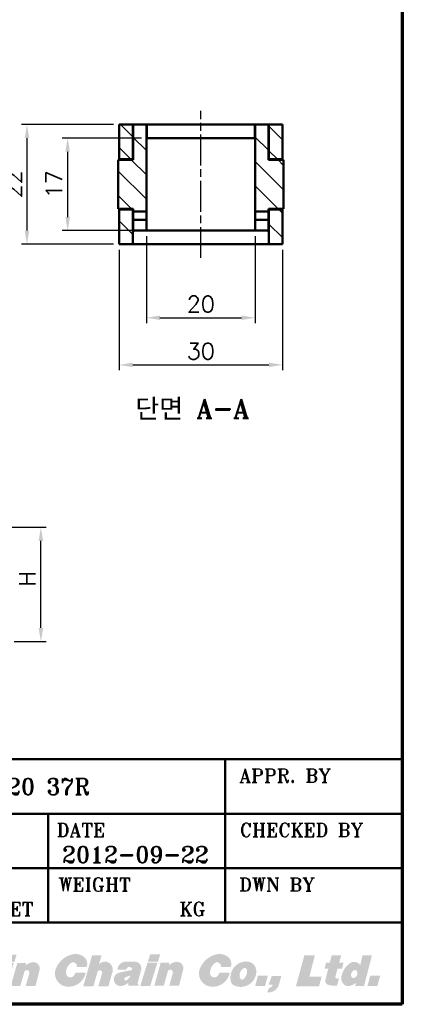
# Model space of a CAD drawing. Header units: millimetres. Extents: x 10 to 410, y -332 to 440.
# Tile 5 of 9: x 340 to 410, y 10 to 191. Entities that reach past the tile are written whole.
import ezdxf

# ---------------------------------------------------------------- set-up
doc = ezdxf.new("R2010")
doc.units = ezdxf.units.MM
doc.linetypes.add('CHAIN', pattern=[0.35429999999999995, 0.2362, -0.0295, 0.0591, -0.0295])
doc.layers.get('0').update_dxf_attribs({"lineweight": 25})
for name, color, linetype, lineweight in [('경계(ISO)', 7, 'Continuous', 70), ('기호(ISO)', 7, 'Continuous', 25), ('외형선(ISO)', 7, 'Continuous', 50), ('제목(ISO)', 7, 'Continuous', 50), ('중심선(ISO)', 1, 'CHAIN', 25), ('치수(ISO)', 7, 'Continuous', 25), ('해치 (ISO)', 3, 'Continuous', 18)]:
    doc.layers.add(name, color=color, linetype=linetype, lineweight=lineweight)
doc.styles.add('주 문자 (ISO)', font='tahoma.ttf')
doc.styles.add('텍스트 스타일70', font='RomanT.shx')
doc.styles.add('한신 주석 텍스트', font='RomanT.shx')
doc.styles.add('한신치수', font='RomanS.shx')
doc.dimstyles.new('한신체인', dxfattribs={"dimtxt": 3, "dimasz": 2.5, "dimexe": 1, "dimexo": 1, "dimgap": 1, "dimtad": 1, "dimrnd": 1e-08, "dimdsep": 46, "dimtxsty": '한신치수', "dimcen": 0.09, "dimdle": 10, "dimclrd": 3, "dimclre": 3, "dimclrt": 3, "dimazin": 2, "dimtfac": 1.168400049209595, "dimtmove": 0, "dimatfit": 3, "dimfxl": 0, "dimtolj": 1, "dimlwd": -1, "dimlwe": -1, "dimarcsym": 0})

# ---------------------------------------------------------------- blocks, each defined once
blk = doc.blocks.new('경계 도면틀')
at = {"layer": '경계(ISO)'}
for p, q in [((410, 287), (410, 10.00000000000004)), ((410, 10.00000000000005), (10, 10))]:
    blk.add_line(p, q, dxfattribs=at)
blk = doc.blocks.new('제목 블록 한신체인 표제란')
at = {"layer": '해치 (ISO)'}
for points in [[(572.1855598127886, -133.2070913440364), (574.4855598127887, -130.9070913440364), (574.4855598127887, -127.3070913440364), (572.1855598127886, -129.6070913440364)], [(578.8855598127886, -133.0070913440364), (578.8855598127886, -127.2070913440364), (580.2855598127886, -127.2070913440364), (580.2855598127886, -133.0070913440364), (580.7855598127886, -133.0070913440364), (580.7855598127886, -127.2070913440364), (582.1855598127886, -127.2070913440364), (582.1855598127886, -135.7070913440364), (580.7855598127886, -135.7070913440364), (580.7855598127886, -134.3070913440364), (580.2855598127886, -134.3070913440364), (580.2855598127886, -135.7070913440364), (578.8855598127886, -135.7070913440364), (578.8855598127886, -134.3070913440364), (578.2361151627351, -134.3070913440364), (577.4855598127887, -133.0070913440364)], [(592.6855598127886, -135.7070913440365), (594.7855598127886, -135.7070913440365), (595.3750480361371, -133.5070913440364), (596.675048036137, -133.5070913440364), (596.0855598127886, -135.7070913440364), (598.1855598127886, -135.7070913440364), (599.6860752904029, -130.1070913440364), (597.5860752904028, -130.1070913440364), (597.1305616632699, -131.8070913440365), (595.8305616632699, -131.8070913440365), (596.2860752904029, -130.1070913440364), (594.186075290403, -130.1070913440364)], [(620.2216046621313, -131.3413157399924), (622.0747405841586, -131.3413157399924), (622.4906790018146, -129.9905162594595), (620.6375430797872, -129.9905162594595)], [(646.5809300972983, -131.2808247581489), (648.4340660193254, -131.2808247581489), (648.8500044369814, -129.930025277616), (646.9968685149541, -129.930025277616)], [(673.765548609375, -135.8005525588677), (678.0002387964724, -135.8005525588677), (678.4917728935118, -133.9995011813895), (676.2448087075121, -133.9995011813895), (677.2351065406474, -130.125030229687), (675.3144842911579, -130.125030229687)], [(568.3855598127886, -133.2070913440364), (566.0855598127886, -130.9070913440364), (569.6855598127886, -130.9070913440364), (571.9855598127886, -133.2070913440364)], [(618.8346897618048, -135.8005525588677), (620.6501352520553, -135.8005525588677), (621.9724967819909, -131.5060580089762), (620.1570512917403, -131.5060580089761)], [(647.0094606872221, -135.7400615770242), (645.1940151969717, -135.7400615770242), (646.5163767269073, -131.4455670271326), (648.3318222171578, -131.4455670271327)], [(566.0855598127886, -135.7070913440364), (569.6855598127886, -135.7070913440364), (571.9855598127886, -133.4070913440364), (568.3855598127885, -133.4070913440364)], [(666.2802856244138, -135.7400615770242), (668.0956620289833, -135.7400615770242), (668.6065279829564, -133.8681755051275), (666.7911515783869, -133.8681755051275)], [(688.7132258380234, -135.7400615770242), (686.8978494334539, -135.7400615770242), (687.408715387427, -133.8681755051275), (689.2240917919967, -133.8681755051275)]]:
    blk.add_hatch(color=7, dxfattribs=at).paths.add_polyline_path(points)
h = blk.add_hatch(color=7, dxfattribs=at)
edge = h.paths.add_edge_path()
edge.add_line((582.9855598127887, -135.7070913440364), (584.8855598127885, -135.7070913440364))
edge.add_arc((582.6992387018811, -133.2352499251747), 3.3, 311.4924651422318, 390.6839073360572)
edge.add_arc((588.396401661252, -129.8546860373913), 3.324641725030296, 127.2165836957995, 210.6839073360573, ccw=False)
edge.add_line((586.3855598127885, -127.2070913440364), (584.4855598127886, -127.2070913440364))
edge.add_arc((587.0701762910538, -129.8546860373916), 3.700000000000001, 134.310384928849, 210.3022662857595)
edge.add_arc((581.2855598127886, -133.2352499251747), 3, -55.48189215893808, 30.302266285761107, ccw=False)
h = blk.add_hatch(color=7, dxfattribs=at)
edge = h.paths.add_edge_path()
edge.add_line((588.4855598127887, -135.7070913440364), (590.4855598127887, -135.7070913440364))
edge.add_arc((593.4818074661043, -131.4570913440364), 5.200000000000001, 125.18381548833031, 234.81618451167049, ccw=False)
edge.add_line((590.4855598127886, -127.2070913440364), (588.4855598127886, -127.2070913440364))
edge.add_arc((592.6818074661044, -131.4570913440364), 5.972519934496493, 134.6353716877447, 225.3646283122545)
h = blk.add_hatch(color=7, dxfattribs=at)
edge = h.paths.add_edge_path()
edge.add_line((613.6845833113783, -135.8005525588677), (615.5446237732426, -135.8005525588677))
edge.add_line((615.5446237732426, -135.8005525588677), (616.294903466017, -133.1624995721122))
edge.add_arc((616.7190504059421, -133.2831297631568), 0.4409674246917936, -15.87610207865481, 164.1238979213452, ccw=False)
edge.add_line((617.1431973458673, -133.4037599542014), (616.4615336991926, -135.8005525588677))
edge.add_line((616.4615336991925, -135.8005525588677), (618.2954230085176, -135.8005525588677))
edge.add_line((618.2954230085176, -135.8005525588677), (618.9790811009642, -133.3967472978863))
edge.add_arc((617.446487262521, -132.7387792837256), 1.667862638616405, 336.7653479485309, 365.3220899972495)
edge.add_arc((617.6602325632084, -132.7188676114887), 1.453191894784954, 5.322089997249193, 138.548224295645)
edge.add_line((616.5710461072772, -131.7568699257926), (617.0351520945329, -130.125030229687))
edge.add_line((617.0351520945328, -130.125030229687), (615.2987393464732, -130.125030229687))
edge.add_line((615.2987393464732, -130.125030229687), (613.6845833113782, -135.8005525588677))
h = blk.add_hatch(color=7, dxfattribs=at)
edge = h.paths.add_edge_path()
edge.add_line((633.5626346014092, -132.260995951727), (635.3511772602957, -132.2609959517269))
edge.add_arc((633.7753765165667, -131.6827954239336), 1.678530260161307, 339.8506555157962, 415.660920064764)
edge.add_arc((633.3066156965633, -132.3689672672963), 2.509534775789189, 55.66092006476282, 102.5505225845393)
edge.add_arc((633.6964614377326, -134.1201387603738), 4.303575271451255, 102.5505225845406, 158.27268457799)
edge.add_arc((631.9639574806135, -133.4297347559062), 2.438574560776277, 158.2726845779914, 262.4542726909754)
edge.add_arc((632.0604522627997, -132.7012771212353), 3.173395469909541, 262.4542726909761, 348.8612562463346)
edge.add_line((635.1740681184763, -133.314331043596), (633.2825916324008, -133.314331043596))
edge.add_arc((630.7094698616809, -132.1543399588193), 2.822505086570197, 322.4703846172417, 335.73363402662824, ccw=False)
edge.add_arc((632.3360042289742, -133.4037599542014), 0.7714896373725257, 185.5092623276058, 322.4703846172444, ccw=False)
edge.add_arc((633.6840483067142, -133.2737381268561), 2.125789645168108, 120.84471607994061, 185.5092623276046, ccw=False)
edge.add_arc((632.8560371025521, -131.887197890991), 0.5108294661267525, 70.46878331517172, 120.8447160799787, ccw=False)
edge.add_arc((632.7552277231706, -132.1713826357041), 0.8123647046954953, -6.333282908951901, 70.4687833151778, ccw=False)
h = blk.add_hatch(color=7, dxfattribs=at)
edge = h.paths.add_edge_path()
edge.add_line((634.722217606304, -135.8005525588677), (636.5822580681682, -135.8005525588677))
edge.add_line((636.5822580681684, -135.8005525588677), (637.3325377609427, -133.1624995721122))
edge.add_arc((637.7566847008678, -133.2831297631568), 0.4409674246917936, -15.87610207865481, 164.1238979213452, ccw=False)
edge.add_line((638.1808316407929, -133.4037599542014), (637.4991679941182, -135.8005525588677))
edge.add_line((637.4991679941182, -135.8005525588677), (639.3330573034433, -135.8005525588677))
edge.add_line((639.3330573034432, -135.8005525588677), (640.0167153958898, -133.3967472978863))
edge.add_arc((638.4841215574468, -132.7387792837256), 1.667862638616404, 336.7653479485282, 365.3220899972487)
edge.add_arc((638.697866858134, -132.7188676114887), 1.453191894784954, 5.322089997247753, 138.548224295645)
edge.add_line((637.6086804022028, -131.7568699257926), (638.0727863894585, -130.125030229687))
edge.add_line((638.0727863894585, -130.125030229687), (636.336373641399, -130.125030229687))
edge.add_line((636.336373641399, -130.125030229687), (634.722217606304, -135.8005525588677))
h = blk.add_hatch(color=7, dxfattribs=at)
edge = h.paths.add_edge_path()
edge.add_line((659.7275868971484, -133.314331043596), (661.6190633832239, -133.314331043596))
edge.add_arc((658.5054475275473, -132.7012771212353), 3.173395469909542, 262.45427269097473, 348.8612562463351, ccw=False)
edge.add_arc((658.4089527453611, -133.4297347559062), 2.438574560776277, 158.2726845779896, 262.4542726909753, ccw=False)
edge.add_arc((660.1414567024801, -134.1201387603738), 4.303575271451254, 102.55052258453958, 158.2726845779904, ccw=False)
edge.add_arc((659.7516109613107, -132.3689672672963), 2.509534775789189, 55.66092006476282, 102.55052258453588, ccw=False)
edge.add_arc((660.2203717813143, -131.6827954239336), 1.678530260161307, -20.149344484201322, 55.660920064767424, ccw=False)
edge.add_line((661.7961725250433, -132.260995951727), (660.0076298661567, -132.260995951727))
edge.add_arc((659.2002229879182, -132.1713826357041), 0.8123647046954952, 353.6667170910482, 430.4687833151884)
edge.add_arc((659.3010323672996, -131.887197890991), 0.5108294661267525, 70.46878331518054, 120.8447160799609)
edge.add_arc((660.1290435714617, -133.2737381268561), 2.125789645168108, 120.8447160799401, 185.5092623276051)
edge.add_arc((658.7809994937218, -133.4037599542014), 0.7714896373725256, 185.5092623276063, 322.4703846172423)
edge.add_arc((657.1544651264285, -132.1543399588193), 2.822505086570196, 322.4703846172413, 335.7336340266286)
h = blk.add_hatch(color=7, dxfattribs=at)
edge = h.paths.add_edge_path()
edge.add_line((679.3100394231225, -131.4486201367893), (679.0344103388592, -132.5269996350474))
edge.add_line((679.0344103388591, -132.5269996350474), (679.7131174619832, -132.5269996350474))
edge.add_line((679.7131174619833, -132.5269996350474), (679.1722248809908, -134.6432039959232))
edge.add_arc((679.8751337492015, -134.8228644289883), 0.7255058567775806, 165.662409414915, 251.3911960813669)
edge.add_arc((680.6099023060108, -132.640653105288), 3.028098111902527, 251.3911960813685, 270)
edge.add_line((680.6099023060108, -135.6687512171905), (681.3118092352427, -135.6687512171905))
edge.add_line((681.3118092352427, -135.6687512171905), (681.6755039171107, -134.3992163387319))
edge.add_line((681.6755039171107, -134.3992163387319), (681.1657435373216, -134.3245827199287))
edge.add_arc((681.1954337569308, -134.1217934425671), 0.2049512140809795, 164.7348656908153, 261.6705490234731, ccw=False)
edge.add_line((680.9977136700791, -134.0678326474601), (681.4182302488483, -132.5269996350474))
edge.add_line((681.4182302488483, -132.5269996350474), (682.2451354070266, -132.5269996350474))
edge.add_line((682.2451354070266, -132.5269996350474), (682.5207644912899, -131.4486201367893))
edge.add_line((682.5207644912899, -131.4486201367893), (681.7147610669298, -131.4486201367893))
edge.add_line((681.7147610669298, -131.4486201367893), (682.0759887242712, -130.125030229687))
edge.add_line((682.0759887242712, -130.125030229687), (680.3384307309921, -130.125030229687))
edge.add_line((680.3384307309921, -130.125030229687), (679.9772030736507, -131.4486201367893))
edge.add_line((679.9772030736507, -131.4486201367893), (679.3100394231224, -131.4486201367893))
h = blk.add_hatch(color=7, dxfattribs=at)
edge = h.paths.add_edge_path(flags=0)
edge.add_arc((684.6264105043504, -133.1862671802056), 0.3790689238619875, 27.34228327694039, 108.5514228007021)
edge.add_arc((684.7946125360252, -133.6874746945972), 0.9077473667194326, 108.5514228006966, 206.0994410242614)
edge.add_arc((684.2850646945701, -133.9370934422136), 0.3403422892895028, 206.0994410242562, 280.5532295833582)
edge.add_arc((684.1874692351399, -133.4132320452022), 0.8732171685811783, 280.5532295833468, 387.3422832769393)
edge = h.paths.add_edge_path()
edge.add_line((684.6563119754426, -135.7400615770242), (686.2760035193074, -135.7400615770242))
edge.add_line((686.2760035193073, -135.7400615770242), (687.7221566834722, -130.0927596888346))
edge.add_line((687.7221566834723, -130.0927596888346), (686.0012344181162, -130.0927596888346))
edge.add_line((686.001234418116, -130.0927596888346), (685.5738834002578, -131.887197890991))
edge.add_arc((684.4507949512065, -132.7248882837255), 1.401089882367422, 36.7185598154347, 127.3581428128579)
edge.add_arc((686.0316001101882, -134.7956290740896), 4.006260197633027, 127.3581428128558, 167.6690583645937)
edge.add_arc((683.6852413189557, -134.2827126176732), 1.604493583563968, 167.6690583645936, 229.9230846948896)
edge.add_arc((683.3275389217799, -134.70784540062), 1.048895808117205, 229.9230846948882, 280.231560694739)
edge.add_arc((682.9796211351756, -132.7802923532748), 3.007596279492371, 280.2315606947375, 306.9859048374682)
edge.add_line((684.78904680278, -135.1827107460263), (684.6563119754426, -135.7400615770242))
h = blk.add_hatch(color=7, dxfattribs=at)
edge = h.paths.add_edge_path(flags=0)
edge.add_arc((600.3067236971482, -133.1335576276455), 1.907582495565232, 306.1770774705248, 339.9442206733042)
edge.add_line((602.098628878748, -133.7877340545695), (601.1449978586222, -134.1332632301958))
edge.add_arc((601.2502898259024, -134.4238600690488), 0.3090840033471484, 109.9169737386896, 306.1770774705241)
edge = h.paths.add_edge_path()
edge.add_line((601.7162282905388, -135.7070913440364), (603.4903233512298, -135.7070913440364))
edge.add_line((603.4903233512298, -135.7070913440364), (603.5539582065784, -135.4696028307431))
edge.add_arc((603.6109261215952, -135.2569956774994), 0.2201071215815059, 165.0000000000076, 254.9999999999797, ccw=False)
edge.add_line((603.3983189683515, -135.2000277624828), (604.0416792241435, -132.7989746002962))
edge.add_arc((602.8679866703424, -132.4844846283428), 1.21509594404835, 345.0000000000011, 450)
edge.add_line((602.8679866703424, -131.2693886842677), (601.2580183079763, -131.2693886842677))
edge.add_arc((601.2580183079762, -132.8461382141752), 1.576749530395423, 90, 175.5251169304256)
edge.add_line((599.6860752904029, -132.7231169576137), (601.3167631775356, -132.7231169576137))
edge.add_arc((601.8643550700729, -132.7842949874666), 0.5509987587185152, 22.510015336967, 173.6252393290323, ccw=False)
edge.add_arc((602.1897205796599, -132.6494575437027), 0.1988001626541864, -81.62602272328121, 22.510015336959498, ccw=False)
edge.add_arc((604.9439698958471, -151.3599966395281), 18.71336953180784, 98.37397727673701, 105.5458744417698)
edge.add_arc((600.2597206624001, -134.5215042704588), 1.235468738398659, 105.5458744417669, 281.281709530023)
edge.add_arc((599.998998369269, -133.2145454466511), 2.568179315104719, 281.2817095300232, 311.963461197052)
edge.add_line((601.7162282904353, -135.124170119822), (601.7162282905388, -135.7070913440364))
h = blk.add_hatch(color=7, dxfattribs=at)
edge = h.paths.add_edge_path()
edge.add_line((605.1586295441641, -131.4486853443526), (606.7671673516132, -131.4486853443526))
edge.add_line((606.7671673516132, -131.4486853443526), (606.6652177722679, -131.9244500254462))
edge.add_arc((608.605409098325, -134.3057543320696), 3.07163679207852, 105.45909696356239, 129.1717679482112, ccw=False)
edge.add_arc((608.1001631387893, -132.478832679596), 1.176137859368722, -14.337590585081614, 105.45909696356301, ccw=False)
edge.add_line((609.2396683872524, -132.7700852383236), (608.4889824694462, -135.7070913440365))
edge.add_line((608.4889824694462, -135.7070913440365), (606.691542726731, -135.7070913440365))
edge.add_line((606.691542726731, -135.7070913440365), (607.3788648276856, -133.2904030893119))
edge.add_arc((606.8927341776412, -133.2619131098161), 0.4869647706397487, 356.645982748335, 524.1238979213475)
edge.add_line((606.4243444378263, -133.1286999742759), (605.6910329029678, -135.7070913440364))
edge.add_line((605.6910329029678, -135.7070913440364), (603.9475107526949, -135.7070913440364))
edge.add_line((603.9475107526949, -135.7070913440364), (605.1586295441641, -131.4486853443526))
h = blk.add_hatch(color=7, dxfattribs=at)
edge = h.paths.add_edge_path()
edge.add_arc((611.3997763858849, -134.4040966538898), 0.3919692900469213, 165.4696428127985, 269.3199450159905)
edge.add_arc((611.3988223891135, -134.4844687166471), 0.311591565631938, 269.3199450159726, 434.6146394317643)
edge.add_arc((613.0627926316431, -128.4374284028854), 5.960209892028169, 244.87448421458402, 254.6146394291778, ccw=False)
edge.add_arc((611.0078744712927, -132.8191281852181), 1.120583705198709, 127.0220652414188, 244.8744842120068, ccw=False)
edge.add_arc((612.1647565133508, -134.3531330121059), 3.041923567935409, 69.38153505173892, 127.02206524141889, ccw=False)
edge.add_arc((612.9105084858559, -132.3710318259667), 0.9241721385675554, 51.52788990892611, 69.38153505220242, ccw=False)
edge.add_arc((612.5718010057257, -132.7972711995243), 1.468600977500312, -0.06645623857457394, 51.527889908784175, ccw=False)
edge.add_line((614.0404009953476, -132.7989746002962), (612.5032463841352, -132.7989746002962))
edge.add_arc((611.6510760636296, -133.2080407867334), 0.9452668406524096, 25.64234092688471, 62.04913768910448)
edge.add_arc((611.9776971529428, -132.592482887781), 0.2484219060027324, 62.04913768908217, 242.0491376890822)
edge.add_arc((613.2824919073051, -130.1334355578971), 3.032196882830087, 242.0491376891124, 261.0483130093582)
edge.add_arc((612.6533373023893, -134.127556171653), 1.011172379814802, -41.773389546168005, 81.04831300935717, ccw=False)
edge.add_arc((611.139988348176, -132.7757302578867), 3.040373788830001, 254.6106971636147, 318.22661045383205, ccw=False)
edge.add_arc((610.6905958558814, -134.4084299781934), 1.346956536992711, 175.6282231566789, 254.6106971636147, ccw=False)
edge.add_line((609.3475583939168, -134.3057543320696), (611.0203442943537, -134.3057543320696))
h = blk.add_hatch(color=7, dxfattribs=at)
edge = h.paths.add_edge_path()
edge.add_arc((624.3588127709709, -133.3100800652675), 0.4869647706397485, 356.6459827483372, 524.1238979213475)
edge.add_line((623.890423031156, -133.1768669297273), (623.1571114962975, -135.7552582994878))
edge.add_line((623.1571114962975, -135.7552582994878), (621.4135893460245, -135.7552582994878))
edge.add_line((621.4135893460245, -135.7552582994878), (622.6247081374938, -131.496852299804))
edge.add_line((622.6247081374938, -131.496852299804), (624.233245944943, -131.496852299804))
edge.add_line((624.233245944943, -131.496852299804), (624.1312963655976, -131.9726169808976))
edge.add_arc((626.0714876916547, -134.353921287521), 3.07163679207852, 105.45909696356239, 129.1717679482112, ccw=False)
edge.add_arc((625.5662417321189, -132.5269996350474), 1.176137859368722, -14.337590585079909, 105.45909696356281, ccw=False)
edge.add_line((626.7057469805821, -132.818252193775), (625.955061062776, -135.7552582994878))
edge.add_line((625.955061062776, -135.7552582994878), (624.1576213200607, -135.7552582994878))
edge.add_line((624.1576213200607, -135.7552582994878), (624.8449434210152, -133.3385700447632))
h = blk.add_hatch(color=7, dxfattribs=at)
edge = h.paths.add_edge_path(flags=0)
edge.add_arc((641.609778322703, -133.1335576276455), 1.907582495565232, 306.1770774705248, 339.9442206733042)
edge.add_line((643.4016835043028, -133.7877340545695), (642.4480524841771, -134.1332632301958))
edge.add_arc((642.5533444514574, -134.4238600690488), 0.3090840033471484, 109.9169737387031, 306.1770774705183)
edge = h.paths.add_edge_path()
edge.add_arc((644.1710412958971, -132.4844846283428), 1.215095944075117, 345.0000000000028, 450)
edge.add_line((644.1710412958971, -131.2693886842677), (642.561072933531, -131.2693886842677))
edge.add_arc((642.5610729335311, -132.8461382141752), 1.576749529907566, 90, 175.5251169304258)
edge.add_line((640.9891299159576, -132.7231169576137), (642.6198178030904, -132.7231169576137))
edge.add_arc((643.1674096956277, -132.7842949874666), 0.5509987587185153, 22.510015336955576, 173.6252393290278, ccw=False)
edge.add_arc((643.4927752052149, -132.6494575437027), 0.1988001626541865, -81.62602272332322, 22.51001533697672, ccw=False)
edge.add_arc((646.247024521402, -151.3599966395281), 18.71336953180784, 98.3739772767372, 105.54587444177)
edge.add_arc((641.562775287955, -134.5215042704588), 1.235468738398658, 105.5458744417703, 281.2817095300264)
edge.add_arc((641.3020529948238, -133.2145454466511), 2.568179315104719, 281.2817095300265, 311.9634611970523)
edge.add_line((643.0192829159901, -135.124170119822), (643.0192829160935, -135.7070913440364))
edge.add_line((643.0192829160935, -135.7070913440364), (644.7933779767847, -135.7070913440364))
edge.add_line((644.7933779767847, -135.7070913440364), (644.8570128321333, -135.4696028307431))
edge.add_arc((644.91398074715, -135.2569956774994), 0.2201071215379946, 165.0000000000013, 254.9999999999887, ccw=False)
edge.add_line((644.7013735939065, -135.2000277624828), (645.3447338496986, -132.7989746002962))
h = blk.add_hatch(color=7, dxfattribs=at)
edge = h.paths.add_edge_path()
edge.add_line((648.9385564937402, -131.4236890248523), (650.5470943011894, -131.4236890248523))
edge.add_line((650.5470943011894, -131.4236890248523), (650.4451447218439, -131.8994537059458))
edge.add_arc((652.3415039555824, -134.3158092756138), 3.071636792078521, 102.67578741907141, 128.124872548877, ccw=False)
edge.add_arc((651.9255671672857, -132.4665086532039), 1.176137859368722, -14.33759058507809, 102.67578741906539, ccw=False)
edge.add_line((653.065072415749, -132.7577612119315), (652.3143864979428, -135.6947673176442))
edge.add_line((652.3143864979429, -135.6947673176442), (650.5169467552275, -135.6947673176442))
edge.add_line((650.5169467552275, -135.6947673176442), (651.1784601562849, -133.2708874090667))
edge.add_arc((650.6929345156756, -133.2334769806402), 0.4869647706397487, 355.5939858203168, 524.7348656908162)
edge.add_line((650.2231509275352, -133.1052659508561), (649.5164369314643, -135.6947673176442))
edge.add_line((649.5164369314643, -135.6947673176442), (647.7729147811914, -135.6947673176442))
edge.add_line((647.7729147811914, -135.6947673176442), (648.9385564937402, -131.4236890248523))
h = blk.add_hatch(color=7, dxfattribs=at)
edge = h.paths.add_edge_path(flags=0)
edge.add_arc((663.9011787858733, -134.196402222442), 0.3638277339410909, 206.8671796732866, 308.4014125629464)
edge.add_arc((663.030687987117, -133.0981717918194), 1.76520716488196, 308.4014125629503, 371.1188355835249)
edge.add_arc((664.3622503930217, -132.836475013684), 0.408172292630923, 11.11883558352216, 118.2068095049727)
edge.add_arc((664.8372868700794, -133.7221615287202), 1.41320973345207, 118.2068095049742, 206.8671796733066)
edge = h.paths.add_edge_path()
edge.add_arc((662.8923265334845, -134.6430659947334), 1.099325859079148, 193.9185153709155, 245.2402045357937)
edge.add_arc((663.6308429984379, -133.0418200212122), 2.86267359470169, 245.2402045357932, 361.4115331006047)
edge.add_arc((664.7069778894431, -133.0153031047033), 1.786212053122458, 1.411533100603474, 89.82538728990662)
edge.add_arc((664.7033849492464, -134.1942532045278), 2.965167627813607, 89.82538728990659, 193.9185153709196)
h = blk.add_hatch(color=7, dxfattribs=at)
edge = h.paths.add_edge_path()
edge.add_line((669.3401537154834, -133.8849666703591), (671.0830371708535, -133.8849666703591))
edge.add_line((671.0830371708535, -133.8849666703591), (670.6591633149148, -135.4381012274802))
edge.add_arc((668.7025333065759, -134.9041073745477), 2.028188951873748, 264.33877723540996, 344.73486569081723, ccw=False)
edge.add_line((668.5024600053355, -136.9224039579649), (668.7990433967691, -136.1315149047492))
edge.add_arc((668.5803458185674, -135.134831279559), 1.020395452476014, 282.3760056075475, 338.4014193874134)
edge.add_line((669.5290948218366, -135.5104403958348), (668.730601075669, -135.5104403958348))
edge.add_line((668.730601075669, -135.5104403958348), (669.3401537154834, -133.8849666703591))
at = {"layer": '제목(ISO)'}
for p, q in [((563.2963500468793, -139.1020667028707), (563.2963500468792, -94.10206670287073)), ((563.2963500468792, -94.10206670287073), (693.2963500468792, -94.10206670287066)), ((660.7963500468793, -94.1020667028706), (660.7963500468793, -124.1020667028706)), ((693.2963500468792, -94.10206670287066), (693.2963500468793, -139.1020667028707)), ((563.2963500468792, -104.1020667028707), (693.2963500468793, -104.1020667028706)), ((628.2963500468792, -104.1020667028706), (628.2963500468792, -124.1020667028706)), ((563.2963500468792, -114.1020667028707), (693.2963500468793, -114.1020667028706)), ((595.7963500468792, -114.1020667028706), (595.7963500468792, -124.1020667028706)), ((563.2963500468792, -124.1020667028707), (693.2963500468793, -124.1020667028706)), ((693.2963500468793, -139.1020667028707), (563.2963500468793, -139.1020667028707))]:
    blk.add_line(p, q, dxfattribs=at)
at = {"layer": '제목(ISO)', "attachment_point": 5, "style": '주 문자 (ISO)'}
for s, insert, char_height in [('\\fRomanT|b0|i0;\\H2.5000;MODEL', (571.2963500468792, -97.10206670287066), 2.5), ('\\fRomanT|b0|i0;\\H3.0000;HSP 0250-20 37R', (616.2963500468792, -99.10206670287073), 3.00000011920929), ('\\fRomanT|b0|i0;\\H2.5000;APPR. BY', (671.7963500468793, -97.10206670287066), 2.5), ('\\fRomanT|b0|i0;\\H2.5000;CUSTOMER', (575.2963500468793, -107.1020667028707), 2.5), ('\\fRomanT|b0|i0;\\H2.5000;DATE', (634.2963500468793, -107.1020667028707), 2.5), ('\\fRomanT|b0|i0;\\H2.5000;CHECKED BY', (674.7963500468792, -107.1020667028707), 2.5), ("\\fRomanT|b0|i0;\\H2.5000;TOT.Q'TY", (605.7963500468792, -117.1020667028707), 2.5), ('\\fRomanT|b0|i0;\\H2.5000;SCALE', (570.7963500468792, -117.1020667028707), 2.5), ('\\fRomanT|b0|i0;\\H2.5000;WEIGHT', (636.7963500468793, -117.1020667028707), 2.5), ('\\fRomanT|b0|i0;\\H2.5000;DWN BY', (670.2963500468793, -117.1020667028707), 2.5), ('\\fRomanT|b0|i0;\\H2.5000;N/S', (589.7963500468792, -121.6020667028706), 2.5), ('\\fRomanT|b0|i0;\\H2.5000;SET', (622.2963500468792, -121.6020667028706), 2.5), ('\\fRomanT|b0|i0;\\H2.5000;KG', (654.7963500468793, -121.6020667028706), 2.5)]:
    blk.add_mtext(s, dxfattribs=dict(at, insert=insert, char_height=char_height))
at = {"layer": '제목(ISO)', "style": '텍스트 스타일70'}
blk.add_attdef('DATE_001', (630.8325816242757, -113.0984435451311), '', height=2.992753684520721, dxfattribs=at)
blk = doc.blocks.new('*D33')
at = {"layer": 'Defpoints', "color": 0, "transparency": 16777216}
for p in [(328.7482550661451, 97.62010910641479), (343.6476574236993, 97.62010910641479), (337.7482550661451, 76.62010910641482)]:
    blk.add_point(p, dxfattribs=at)
at = {"layer": '치수(ISO)', "color": 3, "transparency": 16777216}
for p, q in [((329.7482550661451, 97.62010910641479), (344.6476574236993, 97.62010910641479)), ((343.6476574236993, 79.12010910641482), (343.6476574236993, 95.12010910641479)), ((338.7482550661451, 76.62010910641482), (344.6476574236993, 76.62010910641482))]:
    blk.add_line(p, q, dxfattribs=at)
for points in [[(343.2309907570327, 95.12010910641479), (344.064324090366, 95.12010910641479), (343.6476574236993, 97.62010910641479)], [(343.2309907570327, 79.12010910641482), (344.064324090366, 79.12010910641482), (343.6476574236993, 76.62010910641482)]]:
    blk.add_solid(points, dxfattribs=at)
at = {"layer": '치수(ISO)', "color": 3, "transparency": 16777216, "insert": (341.1476574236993, 87.1201091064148), "char_height": 3, "attachment_point": 5, "rotation": 90, "style": '한신치수'}
blk.add_mtext('\\A1; H', dxfattribs=at)
blk = doc.blocks.new('*D44')
at = {"layer": 'Defpoints', "color": 0, "transparency": 16777216}
for p in [(363.0071047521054, 152.0997539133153), (383.0071047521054, 152.0997539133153), (383.0071047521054, 136.0997539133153)]:
    blk.add_point(p, dxfattribs=at)
at = {"layer": '치수(ISO)', "color": 3, "transparency": 16777216}
for p, q in [((363.0071047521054, 151.0997539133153), (363.0071047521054, 135.0997539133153)), ((383.0071047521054, 151.0997539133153), (383.0071047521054, 135.0997539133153)), ((365.5071047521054, 136.0997539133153), (380.5071047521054, 136.0997539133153))]:
    blk.add_line(p, q, dxfattribs=at)
for points in [[(365.5071047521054, 136.516420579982), (365.5071047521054, 135.6830872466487), (363.0071047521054, 136.0997539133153)], [(380.5071047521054, 136.516420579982), (380.5071047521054, 135.6830872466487), (383.0071047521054, 136.0997539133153)]]:
    blk.add_solid(points, dxfattribs=at)
at = {"layer": '치수(ISO)', "color": 3, "transparency": 16777216, "insert": (373.0071047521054, 138.5997539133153), "char_height": 3, "attachment_point": 5, "style": '한신치수'}
blk.add_mtext('\\A1;20', dxfattribs=at)
blk = doc.blocks.new('*D45')
at = {"layer": 'Defpoints', "color": 0, "transparency": 16777216}
for p in [(358.0071047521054, 149.5997539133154), (388.0071047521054, 149.5997539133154), (388.0071047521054, 127.4419880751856)]:
    blk.add_point(p, dxfattribs=at)
at = {"layer": '치수(ISO)', "color": 3, "transparency": 16777216}
for p, q in [((358.0071047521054, 148.5997539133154), (358.0071047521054, 126.4419880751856)), ((388.0071047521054, 148.5997539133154), (388.0071047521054, 126.4419880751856)), ((360.5071047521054, 127.4419880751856), (385.5071047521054, 127.4419880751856))]:
    blk.add_line(p, q, dxfattribs=at)
for points in [[(360.5071047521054, 127.8586547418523), (360.5071047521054, 127.0253214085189), (358.0071047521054, 127.4419880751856)], [(385.5071047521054, 127.8586547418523), (385.5071047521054, 127.0253214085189), (388.0071047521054, 127.4419880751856)]]:
    blk.add_solid(points, dxfattribs=at)
at = {"layer": '치수(ISO)', "color": 3, "transparency": 16777216, "insert": (373.0071047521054, 129.9419880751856), "char_height": 3, "attachment_point": 5, "style": '한신치수'}
blk.add_mtext('\\A1;30', dxfattribs=at)
blk = doc.blocks.new('*D46')
at = {"layer": 'Defpoints', "color": 0, "transparency": 16777216}
for p in [(348.5665627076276, 169.0997539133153), (363.1071047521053, 169.0997539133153), (363.0071047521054, 152.0997539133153)]:
    blk.add_point(p, dxfattribs=at)
at = {"layer": '치수(ISO)', "color": 3, "transparency": 16777216}
for p, q in [((362.1071047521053, 169.0997539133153), (347.5665627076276, 169.0997539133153)), ((348.5665627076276, 154.5997539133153), (348.5665627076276, 166.5997539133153)), ((362.0071047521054, 152.0997539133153), (347.5665627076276, 152.0997539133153))]:
    blk.add_line(p, q, dxfattribs=at)
for points in [[(348.1498960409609, 166.5997539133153), (348.9832293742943, 166.5997539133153), (348.5665627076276, 169.0997539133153)], [(348.1498960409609, 154.5997539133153), (348.9832293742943, 154.5997539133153), (348.5665627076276, 152.0997539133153)]]:
    blk.add_solid(points, dxfattribs=at)
at = {"layer": '치수(ISO)', "color": 3, "transparency": 16777216, "insert": (346.0665627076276, 160.5997539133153), "char_height": 3, "attachment_point": 5, "rotation": 90, "style": '한신치수'}
blk.add_mtext('\\A1;17', dxfattribs=at)
blk = doc.blocks.new('*D47')
at = {"layer": 'Defpoints', "color": 0, "transparency": 16777216}
for p in [(358.0071047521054, 171.5997539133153), (341.0938859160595, 149.5997539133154), (358.0071047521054, 149.5997539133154)]:
    blk.add_point(p, dxfattribs=at)
at = {"layer": '치수(ISO)', "color": 3, "transparency": 16777216}
for p, q in [((357.0071047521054, 171.5997539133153), (340.0938859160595, 171.5997539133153)), ((341.0938859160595, 169.0997539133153), (341.0938859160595, 152.0997539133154)), ((357.0071047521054, 149.5997539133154), (340.0938859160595, 149.5997539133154))]:
    blk.add_line(p, q, dxfattribs=at)
for points in [[(340.6772192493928, 169.0997539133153), (341.5105525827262, 169.0997539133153), (341.0938859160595, 171.5997539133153)], [(340.6772192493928, 152.0997539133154), (341.5105525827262, 152.0997539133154), (341.0938859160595, 149.5997539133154)]]:
    blk.add_solid(points, dxfattribs=at)
at = {"layer": '치수(ISO)', "color": 3, "transparency": 16777216, "insert": (338.5938859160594, 160.6000950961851), "char_height": 3, "attachment_point": 5, "rotation": 90, "style": '한신치수'}
blk.add_mtext('\\A1;22', dxfattribs=at)

msp = doc.modelspace()

# ---------------------------------------------------------------- hatches: boundary and pattern name
at = {"layer": '해치 (ISO)'}
h = msp.add_hatch(dxfattribs=at)
h.set_pattern_fill('ANSI31', color=256, scale=25.4, angle=90, style=0)
h.set_pattern_definition([(135, (0, 0), (-2.245064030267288, -2.245064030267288), [])])
h.paths.add_polyline_path([(358.0071047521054, 171.5997539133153), (358.0071047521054, 165.1996958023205), (360.5071047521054, 165.1996958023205), (360.5071047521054, 171.5997539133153)])
h.paths.add_polyline_path([(358.0071047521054, 155.9998120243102), (358.0071047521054, 149.5997539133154), (360.5071047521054, 149.5997539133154), (360.5071047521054, 155.9998120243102)])
h.paths.add_polyline_path([(385.5071047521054, 171.5997539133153), (385.5071047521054, 165.1996958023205), (388.0071047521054, 165.1996958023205), (388.0071047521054, 171.5997539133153)])
h.paths.add_polyline_path([(385.5071047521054, 155.9998120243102), (385.5071047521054, 149.5997539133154), (388.0071047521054, 149.5997539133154), (388.0071047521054, 155.9998120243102)])
h.paths.add_polyline_path([(385.4071047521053, 156.0998133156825), (388.2071047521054, 156.0998133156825), (388.2071047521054, 165.0996945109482), (385.4071047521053, 165.0996945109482), (385.4071047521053, 171.5997296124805), (383.0071047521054, 171.5997296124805), (383.0071047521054, 155.5998073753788), (385.4071047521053, 155.5998073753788)])
h.paths.add_polyline_path([(357.8071047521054, 156.0998133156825), (360.6071047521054, 156.0998133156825), (360.6071047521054, 155.5998073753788), (363.0071047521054, 155.5998073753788), (363.0071047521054, 171.5997296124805), (360.6071047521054, 171.5997296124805), (360.6071047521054, 165.0996945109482), (357.8071047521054, 165.0996945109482)])

# ---------------------------------------------------------------- linework, layer by layer
at = {"layer": '외형선(ISO)'}
for p, q in [((358.0071047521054, 171.5997539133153), (358.0071047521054, 165.1996958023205)), ((360.5071047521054, 171.5997539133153), (358.0071047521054, 171.5997539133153)), ((360.5071047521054, 165.1996958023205), (360.5071047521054, 171.5997539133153)), ((360.6071047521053, 171.5997539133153), (360.5071047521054, 171.5997539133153)), ((363.0071047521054, 171.5997539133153), (360.6071047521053, 171.5997539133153)), ((360.6071047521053, 171.5997539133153), (360.6071047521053, 171.5997296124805)), ((363.0071047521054, 171.5997296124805), (360.6071047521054, 171.5997296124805)), ((360.6071047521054, 171.5997296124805), (360.6071047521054, 165.0996945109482)), ((363.1071047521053, 171.5997539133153), (363.0071047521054, 171.5997539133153)), ((363.0071047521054, 171.5997296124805), (363.0071047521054, 171.5997539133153)), ((363.0071047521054, 155.5998073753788), (363.0071047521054, 171.5997296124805)), ((363.1071047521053, 171.5997539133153), (382.9071047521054, 171.5997539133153)), ((363.1071047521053, 171.5997539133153), (363.1071047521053, 169.0997539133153)), ((382.9071047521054, 171.5997539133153), (383.0071047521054, 171.5997539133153)), ((382.9071047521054, 171.5997539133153), (382.9071047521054, 169.0997539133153)), ((383.0071047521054, 171.5997539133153), (385.4071047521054, 171.5997539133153)), ((383.0071047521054, 171.5997296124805), (383.0071047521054, 171.5997539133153)), ((385.4071047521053, 171.5997296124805), (383.0071047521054, 171.5997296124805)), ((383.0071047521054, 171.5997296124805), (383.0071047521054, 155.5998073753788)), ((385.4071047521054, 171.5997539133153), (385.4071047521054, 171.5997296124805)), ((385.4071047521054, 171.5997539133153), (385.5071047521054, 171.5997539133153)), ((385.4071047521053, 165.0996945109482), (385.4071047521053, 171.5997296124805)), ((385.5071047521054, 171.5997539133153), (385.5071047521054, 165.1996958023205)), ((388.0071047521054, 171.5997539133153), (385.5071047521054, 171.5997539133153)), ((388.0071047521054, 165.1996958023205), (388.0071047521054, 171.5997539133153)), ((360.5071047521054, 169.3175518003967), (360.6071047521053, 169.3175518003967)), ((363.1071047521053, 169.0997539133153), (363.0071047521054, 169.0997539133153)), ((363.1071047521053, 169.0997539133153), (382.9071047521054, 169.0997539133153)), ((382.9071047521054, 169.0997539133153), (383.0071047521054, 169.0997539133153)), ((385.5071047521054, 169.3175518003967), (385.4071047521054, 169.3175518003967)), ((357.8071047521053, 165.0997539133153), (357.8071047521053, 165.0996945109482)), ((357.8071047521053, 165.0997539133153), (360.6071047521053, 165.0997539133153)), ((360.6071047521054, 165.0996945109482), (357.8071047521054, 165.0996945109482)), ((357.8071047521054, 165.0996945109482), (357.8071047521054, 156.0998133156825)), ((358.0071047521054, 165.1996958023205), (360.5071047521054, 165.1996958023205)), ((358.0071047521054, 165.1996958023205), (358.0071047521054, 165.0997539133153)), ((360.5071047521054, 165.0997539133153), (360.5071047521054, 165.1996958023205)), ((385.4071047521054, 165.0997539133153), (388.2071047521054, 165.0997539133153)), ((388.2071047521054, 165.0996945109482), (385.4071047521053, 165.0996945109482)), ((385.5071047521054, 165.1996958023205), (388.0071047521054, 165.1996958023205)), ((385.5071047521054, 165.0997539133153), (385.5071047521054, 165.1996958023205)), ((388.0071047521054, 165.1996958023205), (388.0071047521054, 165.0997539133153)), ((388.2071047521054, 165.0997539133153), (388.2071047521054, 165.0996945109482)), ((388.2071047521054, 156.0998133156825), (388.2071047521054, 165.0996945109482)), ((357.8071047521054, 156.0998133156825), (360.6071047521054, 156.0998133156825)), ((357.8071047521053, 156.0998133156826), (357.8071047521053, 156.0997539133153)), ((357.8071047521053, 156.0997539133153), (360.6071047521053, 156.0997539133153)), ((358.0071047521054, 156.0997539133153), (358.0071047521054, 155.9998120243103)), ((358.0071047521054, 155.9998120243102), (358.0071047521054, 149.5997539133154)), ((360.5071047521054, 155.9998120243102), (358.0071047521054, 155.9998120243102)), ((360.5071047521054, 155.9998120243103), (360.5071047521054, 156.0997539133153)), ((360.5071047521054, 149.5997539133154), (360.5071047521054, 155.9998120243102)), ((360.6071047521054, 156.0998133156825), (360.6071047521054, 155.5998073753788)), ((360.6071047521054, 155.5998073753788), (363.0071047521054, 155.5998073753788)), ((360.6071047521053, 155.5997539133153), (360.6071047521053, 155.5998073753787)), ((360.6071047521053, 155.5997539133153), (363.0071047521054, 155.5997539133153)), ((360.6071047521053, 155.5997539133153), (360.6071047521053, 154.0997539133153)), ((363.0071047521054, 155.5998073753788), (363.0071047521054, 155.5997539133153)), ((363.0071047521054, 154.0997539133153), (363.0071047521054, 155.5997539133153)), ((383.0071047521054, 155.5998073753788), (385.4071047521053, 155.5998073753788)), ((383.0071047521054, 155.5998073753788), (383.0071047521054, 155.5997539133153)), ((385.4071047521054, 155.5997539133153), (383.0071047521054, 155.5997539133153)), ((383.0071047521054, 154.0997539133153), (383.0071047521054, 155.5997539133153)), ((385.4071047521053, 156.0998133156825), (388.2071047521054, 156.0998133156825)), ((385.4071047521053, 155.5998073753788), (385.4071047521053, 156.0998133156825)), ((385.4071047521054, 156.0997539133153), (388.2071047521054, 156.0997539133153)), ((385.4071047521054, 155.5997539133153), (385.4071047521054, 155.5998073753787)), ((385.4071047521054, 155.5997539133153), (385.4071047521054, 154.0997539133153)), ((385.5071047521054, 155.9998120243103), (385.5071047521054, 156.0997539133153)), ((385.5071047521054, 155.9998120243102), (385.5071047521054, 149.5997539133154)), ((388.0071047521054, 155.9998120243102), (385.5071047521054, 155.9998120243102)), ((388.0071047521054, 156.0997539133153), (388.0071047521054, 155.9998120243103)), ((388.0071047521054, 149.5997539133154), (388.0071047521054, 155.9998120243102)), ((388.2071047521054, 156.0998133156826), (388.2071047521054, 156.0997539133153)), ((360.6071047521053, 154.0997539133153), (360.6071047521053, 152.0997539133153)), ((360.6071047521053, 154.0997539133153), (363.0071047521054, 154.0997539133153)), ((363.0071047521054, 152.0997539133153), (363.0071047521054, 154.0997539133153)), ((383.0071047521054, 152.0997539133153), (383.0071047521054, 154.0997539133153)), ((385.4071047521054, 154.0997539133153), (383.0071047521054, 154.0997539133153)), ((385.4071047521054, 154.0997539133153), (385.4071047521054, 152.0997539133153)), ((363.0071047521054, 152.0997539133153), (360.6071047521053, 152.0997539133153)), ((360.6071047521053, 152.0997539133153), (360.6071047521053, 151.881956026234)), ((363.0071047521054, 152.0997539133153), (383.0071047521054, 152.0997539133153)), ((383.0071047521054, 152.0997539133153), (385.4071047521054, 152.0997539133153)), ((385.4071047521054, 152.0997539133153), (385.4071047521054, 151.881956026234)), ((360.6071047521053, 151.881956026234), (360.5071047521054, 151.881956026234)), ((385.4071047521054, 151.881956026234), (385.5071047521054, 151.881956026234)), ((358.0071047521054, 149.5997539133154), (360.5071047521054, 149.5997539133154)), ((360.5071047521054, 149.5997539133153), (385.5071047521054, 149.5997539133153)), ((385.5071047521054, 149.5997539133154), (388.0071047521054, 149.5997539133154))]:
    msp.add_line(p, q, dxfattribs=at)
at = {"layer": '중심선(ISO)', "linetype": 'CHAIN', "ltscale": 23.99096870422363}
msp.add_line((373.0071047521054, 147.0808415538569), (373.0071047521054, 174.0997296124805), dxfattribs=at)

# ---------------------------------------------------------------- block references
msp.add_blockref('경계 도면틀', (0, 0))
msp.add_blockref('제목 블록 한신체인 표제란', (-283.2963500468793, 149.1020667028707)).add_auto_attribs({'DATE_001': '2012-09-22'})

# ---------------------------------------------------------------- texts
at = {"layer": '기호(ISO)', "color": 2, "insert": (360.9888331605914, 117.3989336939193), "char_height": 3.499999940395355, "attachment_point": 7, "style": '한신 주석 텍스트'}
msp.add_mtext('단면 A-A', dxfattribs=at)

# ---------------------------------------------------------------- dimensions: what is measured, and where the dimension line sits
at = {"layer": '치수(ISO)', "color": 3}
for base, p1, p2, angle, picture, middle in [((341.0938859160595, 149.5997539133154), (358.0071047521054, 171.5997539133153), (358.0071047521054, 149.5997539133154), 90, '*D47', (341.0938859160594, 160.6000950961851)), ((348.5665627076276, 169.0997539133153), (363.0071047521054, 152.0997539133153), (363.1071047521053, 169.0997539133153), 270, '*D46', (348.5665627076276, 160.5997539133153)), ((383.0071047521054, 136.0997539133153), (363.0071047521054, 152.0997539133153), (383.0071047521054, 152.0997539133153), 180, '*D44', (373.0071047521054, 136.0997539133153)), ((388.0071047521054, 127.4419880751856), (358.0071047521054, 149.5997539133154), (388.0071047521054, 149.5997539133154), 180, '*D45', (373.0071047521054, 127.4419880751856))]:
    dim = msp.add_linear_dim(base=base, p1=p1, p2=p2, angle=angle, dimstyle='한신체인', override={"dimdec": 2, "dimtp": 0, "dimtm": -0, "dimtdec": 2, "dimtofl": 0, "dimatfit": 1}, dxfattribs=at)
    dim.commit()
    dim.dimension.update_dxf_attribs({"geometry": picture, "text_midpoint": middle, "dimtype": 160})
dim = msp.add_linear_dim(base=(343.6476574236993, 97.62010910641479), p1=(337.7482550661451, 76.62010910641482), p2=(328.7482550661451, 97.62010910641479), angle=270, text=' H', dimstyle='한신체인', override={"dimdec": 2, "dimtp": 0, "dimtm": -0, "dimtdec": 2, "dimtofl": 0, "dimatfit": 1}, dxfattribs=at)
dim.commit()
dim.dimension.update_dxf_attribs({"geometry": '*D33', "text_midpoint": (343.6476574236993, 87.1201091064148), "dimtype": 160})

doc.saveas('drawing.dxf')
